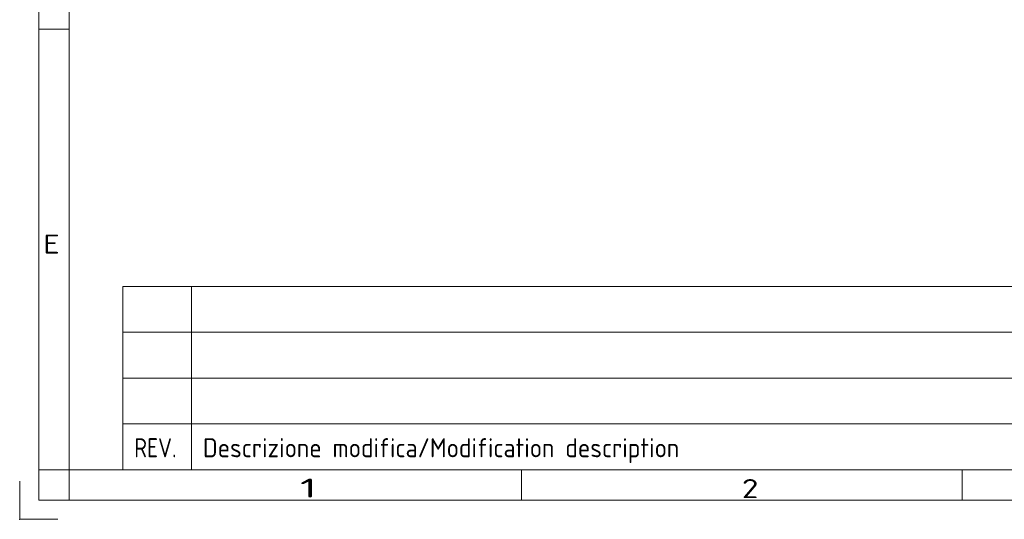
# Model space of a CAD drawing. Extents: x 0 to 420, y 0 to 297.
# Tile 1 of 14: x 0 to 129, y 0 to 65. Entities that reach past the tile are written whole.
import ezdxf
from ezdxf.enums import TextEntityAlignment as Align

# ---------------------------------------------------------------- set-up
doc = ezdxf.new("R2010")
doc.units = 0
doc.layers.get('0').update_dxf_attribs({"lineweight": 13})
doc.layers.add('1', color=7, linetype='Continuous', lineweight=13)
doc.layers.add('10', color=7, linetype='Continuous', lineweight=13)
doc.styles.get("Standard").update_dxf_attribs({"font": 'isocp.shx'})

# ---------------------------------------------------------------- blocks, each defined once
blk = doc.blocks.new('BLOCK101')
at = {"layer": '10', "color": 7, "lineweight": 5}
blk.add_text('1', height=2.5, dxfattribs=at).set_placement((36.71, 2.84), (38.88, 2.84), align=Align.FIT)
blk = doc.blocks.new('BLOCK107')
at = {"layer": '10', "color": 7, "lineweight": 5}
blk.add_text('E', height=2.5, dxfattribs=at).set_placement((3.08, 34.79), (5.25, 34.79), align=Align.FIT)
blk = doc.blocks.new('BLOCK115')
at = {"layer": '10', "color": 7, "lineweight": 5}
blk.add_text('2', height=2.5, dxfattribs=at).set_placement((94.57, 2.77), (96.74, 2.77), align=Align.FIT)
blk = doc.blocks.new('BLOCK136')
at = {"layer": '1', "color": 7, "lineweight": 5, "width": 0.63}
blk.add_text('Descrizione modifica/Modification description', height=2.5, dxfattribs=at).set_placement((24, 8.12), (86.37, 8.12), align=Align.FIT)
blk = doc.blocks.new('BLOCK137')
at = {"layer": '1', "color": 7, "lineweight": 5, "width": 0.63}
blk.add_text('REV.', height=2.5, dxfattribs=at).set_placement((15, 8.12), (20.54, 8.12), align=Align.FIT)

msp = doc.modelspace()

# ---------------------------------------------------------------- linework, layer by layer
at = {"color": 7, "lineweight": 5}
msp.add_line((6.5, 6.5), (413.5, 6.5), dxfattribs=at)
msp.add_point((0, 0), dxfattribs=at)
at = {"layer": '1', "color": 7, "lineweight": 5}
for p, q in [((13.5045, 30.5), (214.5, 30.5)), ((13.5045, 6.5), (13.5045, 30.5)), ((22.5045, 6.5), (22.5045, 30.5)), ((214.5, 24.5), (13.5045, 24.5)), ((214.5, 18.5), (13.5045, 18.5)), ((214.5, 12.5), (13.5045, 12.5))]:
    msp.add_line(p, q, dxfattribs=at)
at = {"layer": '10', "color": 7, "lineweight": 5}
for p, q in [((2.5, 2.5), (2.5, 294.5)), ((6.5, 6.5), (6.5, 290.5)), ((417.5, 2.5), (2.5, 2.5))]:
    msp.add_line(p, q, dxfattribs=at)
at = {"layer": '10', "color": 7, "lineweight": 5, "ltscale": 0.1}
for p, q in [((2.5, 64.2), (6.5, 64.2)), ((2.5, 6.5), (6.5, 6.5)), ((6.5, 2.5), (6.5, 6.5)), ((65.7143, 2.5), (65.7143, 6.5)), ((123.4286, 2.5), (123.4286, 6.5))]:
    msp.add_line(p, q, dxfattribs=at)
at = {"layer": '10', "color": 7, "lineweight": 5, "ltscale": 0.125}
for p, q in [((0, 5), (0, 0)), ((0, 0), (5, 0))]:
    msp.add_line(p, q, dxfattribs=at)

# ---------------------------------------------------------------- block references
at = {"layer": '1', "lineweight": 0}
for name in ['BLOCK137', 'BLOCK136']:
    msp.add_blockref(name, (0, 0), dxfattribs=at)
at = {"layer": '10', "lineweight": 0}
for name in ['BLOCK107', 'BLOCK101', 'BLOCK115']:
    msp.add_blockref(name, (0, 0), dxfattribs=at)

doc.saveas('drawing.dxf')
